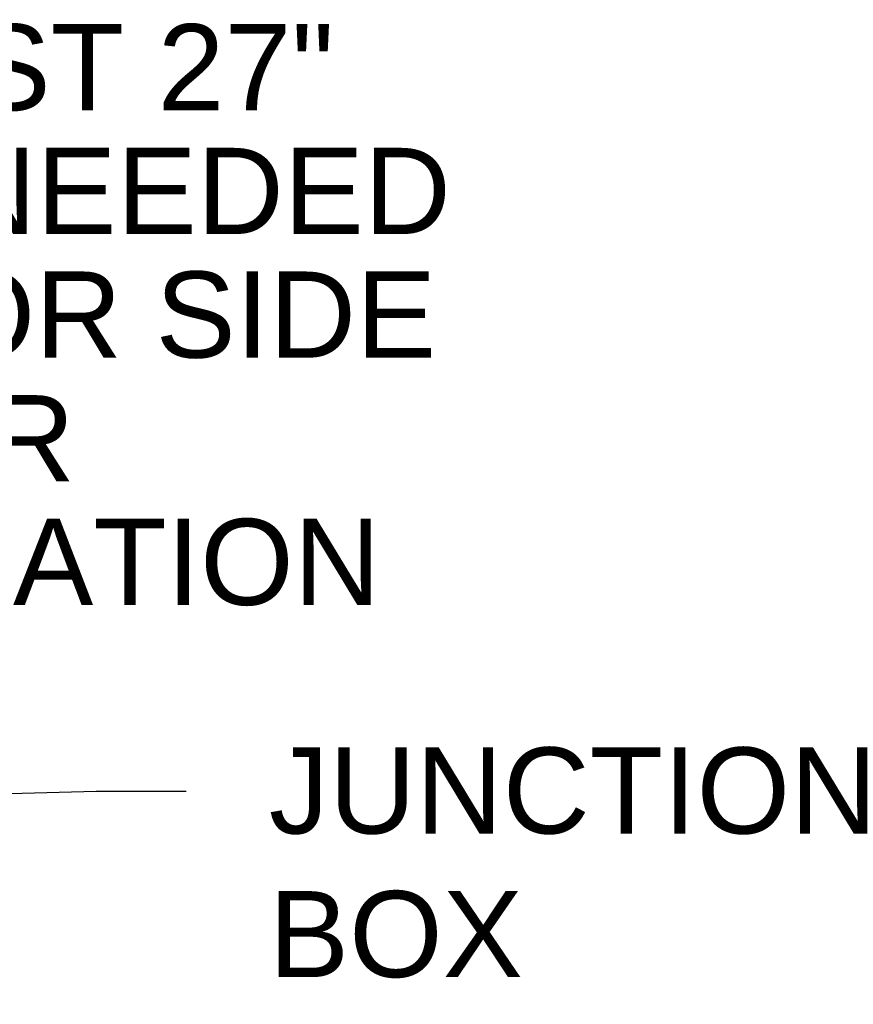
# Model space of a CAD drawing. Header units: inches. Extents: x 169.6 to 245.1, y 234.4 to 247.7.
# Tile 111 of 139: x 206.9 to 207.8, y 243.6 to 244.7. Entities that reach past the tile are written whole.
import ezdxf
from ezdxf import colors
from ezdxf.entities.mleader import LeaderData, LeaderLine
from ezdxf.math import Vec2, Vec3

# ---------------------------------------------------------------- set-up
doc = ezdxf.new("R2010")
doc.units = ezdxf.units.IN
doc.header["$LTSCALE"] = 0.25
doc.header["$MEASUREMENT"] = 0
doc.layers.add('ANNOTATIONS', color=1, linetype='Continuous')
doc.styles.add('ARIAL', font='arial.ttf', dxfattribs={"height": 0.09375})

msp = doc.modelspace()

# ---------------------------------------------------------------- texts
at = {"layer": 'ANNOTATIONS', "insert": (206.23872, 244.66832), "char_height": 0.09375, "width": 1.10975, "attachment_point": 1, "line_spacing_factor": 0.86134, "style": 'ARIAL'}
msp.add_mtext('\\pi0.13434;AT LEAST 27" \\P\\pi0.00967;WILL BE NEEDED \\P\\pi0.03039;ON MOTOR SIDE \\P\\pi0.42285;FOR \\P\\pi0.10058;INSTALLATION', dxfattribs=at)

# ---------------------------------------------------------------- leaders
at = {"layer": 'ANNOTATIONS'}
ml = msp.add_multileader_mtext('Standard', dxfattribs=at)
ml.set_content('JUNCTION\\PBOX', color=256, style='ARIAL')
ml.set_leader_properties()
ml.build(insert=Vec2(0, 0))
ml.multileader.update_dxf_attribs({"dogleg_length": 0.36, "arrow_head_size": 0.09375})
ctx = ml.context
ctx.base_point, ctx.char_height, ctx.arrow_head_size, ctx.landing_gap_size, ctx.plane_origin = Vec3(207.05911, 243.83337), 0.09375, 0.09375, 0.09, Vec3(206.15708, 243.67083)
notes = []
notes.append((ctx, [(0, (1, 1, 0), (206.96115, 243.83337), (1, 0), 0.09796, [(0, [(206.4962, 243.82173)], 0, [])])]))
ctx.mtext.insert, ctx.mtext.flow_direction = Vec3(207.14911, 243.88105), 5
for ctx, leaders in notes:
    for number, flags, end, landing, length, lines in leaders:
        leader = LeaderData()
        leader.index, (leader.has_last_leader_line, leader.has_dogleg_vector, leader.attachment_direction) = number, flags
        leader.last_leader_point, leader.dogleg_vector, leader.dogleg_length = Vec3(end), Vec3(landing), length
        for number, points, colour, breaks in lines:
            line = LeaderLine()
            line.index, line.vertices, line.color, line.breaks = number, Vec3.list(points), colors.encode_raw_color(colour), breaks
            leader.lines.append(line)
        ctx.leaders.append(leader)

doc.saveas('drawing.dxf')
